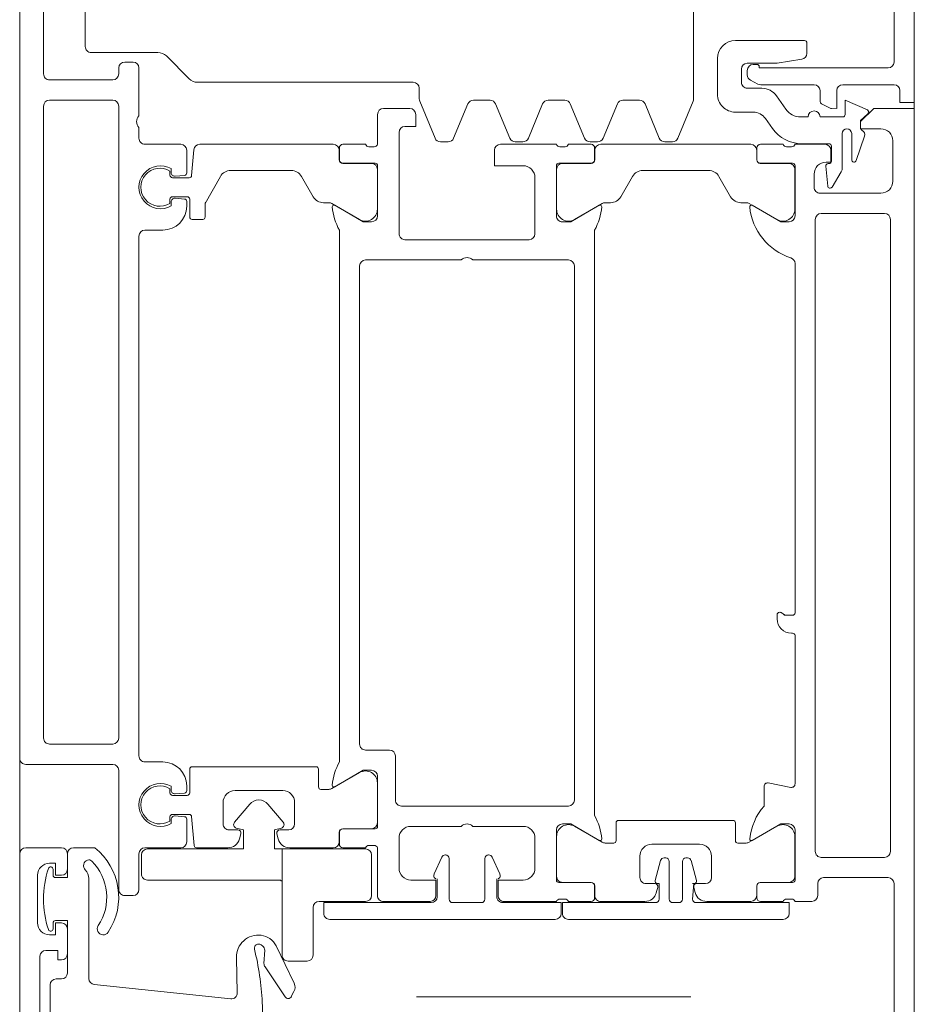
# Model space of a CAD drawing. Header units: centimetres. Extents: x -1737 to 22393, y -8842 to 3838.
# Tile 139 of 167: x 528.88 to 536.38, y 2937.61 to 2945.87. Entities that reach past the tile are written whole.
import ezdxf

# ---------------------------------------------------------------- set-up
doc = ezdxf.new("R2010")
doc.units = ezdxf.units.CM
doc.layers.add('A-DETL-GENF', color=92, linetype='Continuous', lineweight=9)
doc.layers.add('A-DOOR', color=31, linetype='Continuous', lineweight=13)

# ---------------------------------------------------------------- blocks, each defined once
blk = doc.blocks.new('Schueco_FWS_ADS-75-SimplySmart_inw_Family-02 - FWS SI insert unit 90-2508000-3_piętro I __3_90 m_ - stan projektowany')
at = {"layer": 'A-DETL-GENF'}
for p, q in [((-76.25, 6.6), (76.25, 6.6)), ((75.35, -0.9), (-75.35, -0.9))]:
    blk.add_line(p, q, dxfattribs=at)
at = {"layer": 'A-DOOR'}
for p, q in [((10.7501, 6.43), (13.0601, 6.43)), ((13.2501, 6), (13.2501, 6.43)), ((13.7199, 6.42), (14.0599, 6.42)), ((14.3799, 6.4), (19.6799, 6.4)), ((19.8999, 5.84), (19.8999, 6.38)), ((19.9499, 6.43), (21.2399, 6.43)), ((14.1599, 6.32), (14.1599, 5.81)), ((14.3299, 5.82), (14.3299, 6.35)), ((19.7299, 6.35), (19.7299, 5.82)), ((13.8863, 6.1139), (13.6828, 6.1836)), ((13.6599, 6.075), (13.8798, 6.075)), ((13.5199, 6), (13.5199, 5.81)), ((13.956, 5.995), (13.6599, 5.995)), ((14.1083, 5.9112), (13.9819, 5.9878)), ((13.7449, 5.6562), (13.7449, 5.885)), ((13.7649, 5.905), (13.8919, 5.905)), ((13.9119, 5.885), (13.9119, 5.8781)), ((13.9339, 5.8582), (14.0999, 5.8742)), ((13.3001, 5.81), (13.3919, 5.81)), ((13.7499, 5.85), (13.7499, 5.6)), ((20.0499, 5.79), (19.9499, 5.79)), ((12.9873, 5.7), (12.8999, 5.7)), ((13.2501, 5.312), (13.2501, 5.76)), ((13.5199, 5.71), (13.5199, 5.6461)), ((14.1099, 5.76), (13.9999, 5.76)), ((19.6799, 5.77), (14.3799, 5.77)), ((20.0999, 5.6), (20.0999, 5.74)), ((12.8799, 5.68), (12.8799, 5.1)), ((13.7699, 5.5717), (13.7699, 5.5283)), ((13.9089, 5.31), (13.9089, 5.58)), ((13.9099, 5.549), (13.9099, 5.309)), ((13.9289, 5.6), (14.3499, 5.6)), ((14.2943, 5.599), (13.9599, 5.599)), ((14.7499, 5.6), (17.6799, 5.6)), ((17.8499, 5.57), (17.8499, 5.58)), ((17.8699, 5.6), (19.1136, 5.6)), ((19.143, 5.5643), (19.1064, 5.3757)), ((19.4999, 5.6), (19.9209, 5.6)), ((19.5556, 5.599), (19.8899, 5.599)), ((19.9399, 5.549), (19.9399, 5.309)), ((19.9409, 5.58), (19.9409, 5.31)), ((20.0799, 5.5283), (20.0799, 5.5717)), ((13.456, 5.5233), (13.3439, 5.4448)), ((13.7499, 5.5), (13.7499, 5.31)), ((17.6949, 5.45), (17.7299, 5.45)), ((20.0999, 5.31), (20.0999, 5.5)), ((20.2499, 5.5007), (20.2499, 3.7007)), ((13.5332, 5.3518), (13.617, 5.4104)), ((14.2466, 5.2165), (14.3809, 5.449)), ((19.6032, 5.2165), (19.469, 5.449)), ((13.213, 5.2273), (13.2446, 5.2893)), ((13.2799, 5.3219), (13.2799, 5.2)), ((19.1358, 5.34), (19.2999, 5.34)), ((13.0801, 5.28), (13.0801, 5.25)), ((13.4799, 5.1), (13.4799, 5.2494)), ((13.7499, 5.229), (13.7499, 3.971)), ((13.7799, 5.28), (13.8789, 5.28)), ((13.8799, 5.279), (13.7999, 5.279)), ((19.9699, 5.279), (20.0499, 5.279)), ((19.9709, 5.28), (20.0699, 5.28)), ((20.0999, 5.229), (20.0999, 4.8593)), ((13.2299, 5.15), (13.1199, 5.15)), ((13.1301, 5.2), (13.1685, 5.2)), ((14.2399, 5.1469), (14.2399, 5.1915)), ((19.6099, 5.12), (19.6099, 5.1915)), ((14.0199, 4.9621), (14.1899, 5.0602)), ((19.4199, 4.12), (19.4199, 5.08)), ((19.4399, 5.1), (19.5899, 5.1)), ((13.0299, 4.95), (13.3299, 4.95)), ((13.9699, 4.3245), (13.9699, 4.8755)), ((19.8999, 4.9), (19.7199, 4.9)), ((19.6199, 4.8), (19.6199, 4.4)), ((19.9499, 4.775), (19.9499, 4.85)), ((13.37, 4.75), (12.4899, 4.75)), ((13.6991, 4.6178), (13.3891, 4.7462)), ((19.7565, 4.7279), (19.924, 4.7728)), ((20.0258, 4.7628), (19.9814, 4.7509)), ((20.9, 2.4272), (20.9, 4.7258)), ((19.7343, 4.6857), (19.7343, 4.6989)), ((20.0799, 4.6557), (19.7643, 4.6557)), ((20.1099, 4.5757), (20.1099, 4.6257)), ((13.7299, 4.5084), (13.7299, 4.5716)), ((19.7643, 4.5457), (20.0799, 4.5457)), ((13.4108, 4.3428), (13.6991, 4.4622)), ((19.7343, 4.5024), (19.7343, 4.5157)), ((19.924, 4.4285), (19.7565, 4.4734)), ((19.9499, 4.35), (19.9499, 4.425)), ((19.9814, 4.4491), (20.0258, 4.4372)), ((13.3799, 4.1567), (13.3799, 4.2966)), ((19.7199, 4.3), (19.8999, 4.3)), ((20.0999, 4.3407), (20.0999, 3.971)), ((14.1899, 4.1398), (14.0199, 4.2379)), ((13.6991, 3.9911), (13.4108, 4.1105)), ((14.2399, 4.0085), (14.2399, 4.0531)), ((19.5899, 4.1), (19.4399, 4.1)), ((19.6099, 4.0085), (19.6099, 4.08)), ((14.3809, 3.751), (14.2466, 3.9835)), ((19.469, 3.751), (19.6032, 3.9835)), ((13.7299, 3.8818), (13.7299, 3.9449)), ((13.7499, 3.89), (13.7499, 3.7)), ((13.8789, 3.92), (13.7799, 3.92)), ((13.7999, 3.921), (13.8799, 3.921)), ((13.9089, 3.62), (13.9089, 3.89)), ((13.9099, 3.891), (13.9099, 3.651)), ((19.3799, 3.92), (14.4699, 3.92)), ((19.9399, 3.891), (19.9399, 3.651)), ((19.9409, 3.89), (19.9409, 3.62)), ((20.0499, 3.921), (19.9699, 3.921)), ((20.0699, 3.92), (19.9709, 3.92)), ((20.0999, 3.7), (20.0999, 3.89)), ((13.4108, 3.7162), (13.6991, 3.8356)), ((14.7699, 3.75), (19.2499, 3.75)), ((13.3799, 3.53), (13.3799, 3.67)), ((13.7699, 3.6717), (13.7699, 3.6283)), ((14.7199, 2.9), (14.7199, 3.7)), ((19.2999, 3.7), (19.2999, 2.3)), ((20.0799, 3.6283), (20.0799, 3.6717)), ((13.7499, 3.6), (13.7499, 3.13)), ((14.3499, 3.6), (13.9289, 3.6)), ((13.9599, 3.601), (14.2943, 3.601)), ((19.9209, 3.6), (19.4999, 3.6)), ((19.8899, 3.601), (19.5556, 3.601)), ((20.0999, 3.16), (20.0999, 3.6)), ((20.2499, 3.59), (20.2499, 1.7)), ((13.6991, 3.3644), (13.4108, 3.4838)), ((14.0299, 3.42), (14.4999, 3.42)), ((19.5699, 3.42), (19.8199, 3.42)), ((13.7299, 3.2551), (13.7299, 3.3182)), ((14.5499, 3.37), (14.5499, 2.33)), ((19.4699, 2.9), (19.4699, 3.32)), ((13.4108, 3.0895), (13.6991, 3.2089)), ((19.7273, 3.0598), (19.8694, 3.1261)), ((19.9099, 3.1), (20.0599, 3.1)), ((13.3799, 2.9034), (13.3799, 3.0433)), ((19.7099, 3.03), (19.7099, 3.0326)), ((20.0799, 3), (19.7399, 3)), ((20.1099, 2.73), (20.1099, 2.97)), ((13.6991, 2.7378), (13.4108, 2.8572)), ((14.7199, 2), (14.7199, 2.8)), ((19.4699, 2.38), (19.4699, 2.8)), ((13.7299, 2.6284), (13.7299, 2.6916)), ((19.7099, 2.6674), (19.7099, 2.67)), ((19.7399, 2.7), (20.0799, 2.7)), ((13.3891, 2.4538), (13.6991, 2.5822)), ((19.8694, 2.5739), (19.7273, 2.6402)), ((20.0599, 2.6), (19.9099, 2.6)), ((20.0999, 2.15), (20.0999, 2.54)), ((13.2299, 0.5914), (13.2299, 2.4)), ((13.2799, 2.45), (13.37, 2.45)), ((13.4499, 2.37), (13.4499, 2.15)), ((14.4999, 2.28), (13.6499, 2.28)), ((19.2499, 2.25), (18.8799, 2.25)), ((19.8199, 2.28), (19.5699, 2.28)), ((18.8299, 2.2), (18.8299, 2)), ((13.4999, 2.1), (13.7499, 2.1)), ((13.7699, 2.0717), (13.7699, 2.0283)), ((13.9089, 1.81), (13.9089, 2.08)), ((13.9289, 2.1), (14.3499, 2.1)), ((14.2943, 2.099), (13.9599, 2.099)), ((19.0499, 2.1), (19.4709, 2.1)), ((19.1056, 2.099), (19.4399, 2.099)), ((19.4909, 2.08), (19.4909, 1.81)), ((19.6299, 2.0283), (19.6299, 2.0717)), ((19.6499, 2.1), (20.0499, 2.1)), ((13.7499, 2), (13.7499, 1.81)), ((13.9099, 2.049), (13.9099, 1.809)), ((19.4899, 2.049), (19.4899, 1.809)), ((19.6499, 1.81), (19.6499, 2)), ((14.2466, 1.7165), (14.3809, 1.949)), ((18.7799, 1.95), (14.7699, 1.95)), ((19.1532, 1.7165), (19.019, 1.949)), ((13.7799, 1.78), (13.8789, 1.78)), ((13.8799, 1.779), (13.7999, 1.779)), ((14.4699, 1.78), (18.9299, 1.78)), ((19.5199, 1.779), (19.5999, 1.779)), ((19.5209, 1.78), (19.6199, 1.78)), ((13.7499, 1.729), (13.7499, 0.6103)), ((14.2399, 1.6469), (14.2399, 1.6915)), ((19.1599, 1.625), (19.1599, 1.6915)), ((19.6499, 1.729), (19.6499, 1.3643)), ((18.9699, 0.545), (18.9699, 1.585)), ((18.9899, 1.605), (19.1399, 1.605)), ((14.0199, 1.4621), (14.1899, 1.5602)), ((19.4499, 1.405), (19.2699, 1.405)), ((13.9699, 0.8686), (13.9699, 1.3755)), ((19.4999, 1.28), (19.4999, 1.355)), ((20.7859, 1.4019), (20.4718, 1.2487)), ((20.6494, 1.1565), (20.9005, 1.3259)), ((20.8978, 1.3772), (20.856, 1.3995)), ((19.1699, 1.305), (19.1699, 0.905)), ((19.5758, 1.2678), (19.5314, 1.2559)), ((20.4638, 1.1235), (20.4747, 1.1379)), ((20.5087, 1.1538), (20.6188, 1.148)), ((19.4999, 0.855), (19.4999, 0.93)), ((19.5314, 0.9541), (19.5758, 0.9422)), ((20.5713, 0.9169), (20.8658, 0.9241)), ((19.6499, 0.8457), (19.6499, 0.5828)), ((20.9168, 0.8689), (20.7965, -0.2752)), ((19.2699, 0.805), (19.4499, 0.805)), ((14.3799, 0.545), (14.3799, 0.635)), ((13.0092, 0.3293), (13.2007, 0.5207)), ((13.7956, 0.5605), (14.0117, 0.5416)), ((13.9905, 0.5), (13.7999, 0.5)), ((14.0299, 0.5217), (14.0299, 0.38)), ((14.1899, 0.38), (14.1899, 0.505)), ((14.2099, 0.525), (14.3599, 0.525)), ((14.2699, 0.5), (14.2294, 0.5)), ((19.1899, 0.525), (18.9899, 0.525)), ((19.1705, 0.5), (19.1299, 0.5)), ((19.2099, 0.38), (19.2099, 0.505)), ((19.3699, 0.5217), (19.3699, 0.38)), ((19.6317, 0.5629), (19.3882, 0.5416)), ((19.5999, 0.5), (19.4094, 0.5)), ((13.7499, 0.45), (13.7499, 0.15)), ((14.0173, 0.4026), (14.0104, 0.4817)), ((14.2095, 0.4817), (14.2026, 0.4026)), ((19.1973, 0.4026), (19.1904, 0.4817)), ((19.3895, 0.4817), (19.3826, 0.4026)), ((19.6499, 0.15), (19.6499, 0.45)), ((13.9541, 0.37), (13.9874, 0.37)), ((14.0099, 0.36), (13.9744, 0.36)), ((14.2455, 0.36), (14.2099, 0.36)), ((14.2324, 0.37), (14.2658, 0.37)), ((19.1341, 0.37), (19.1674, 0.37)), ((19.1544, 0.36), (19.1899, 0.36)), ((19.3899, 0.36), (19.4255, 0.36)), ((19.4124, 0.37), (19.4458, 0.37)), ((12.9799, -0.3), (12.9799, 0.2586)), ((14.4699, 0.15), (14.4699, 0.3)), ((18.9299, 0.3), (18.9299, 0.15)), ((13.5099, 0.1), (13.1099, 0.1)), ((13.6999, 0.1), (13.6099, 0.1)), ((18.8799, 0.1), (14.5199, 0.1)), ((19.9999, 0.1), (19.6999, 0.1)), ((13.0599, 0.05), (13.0599, -0.02)), ((20.0499, -0.02), (20.0499, 0.05)), ((13.1099, -0.07), (13.1599, -0.07)), ((13.4299, -0.07), (18.7299, -0.07)), ((18.9999, -0.07), (19.9999, -0.07)), ((13.2099, -0.12), (13.2099, -0.65)), ((13.3799, -0.65), (13.3799, -0.12)), ((18.7799, -0.12), (18.7799, -0.65)), ((18.9499, -0.85), (18.9499, -0.12)), ((19.6499, -0.27), (19.6499, -0.45)), ((20.7468, -0.32), (19.9071, -0.32)), ((12.5299, -0.35), (12.9299, -0.35)), ((19.6499, -0.85), (19.6499, -0.55)), ((19.6999, -0.5), (19.8299, -0.5)), ((20.3299, -0.5), (20.5399, -0.5)), ((20.7499, -0.55), (20.7499, -0.595)), ((19.8799, -0.62), (19.8299, -0.62)), ((20.3299, -0.62), (20.2799, -0.62)), ((20.7999, -0.645), (21.6499, -0.645)), ((13.1599, -0.7), (11.1599, -0.7)), ((18.7299, -0.7), (13.4299, -0.7)), ((20.5599, -0.73), (21.8499, -0.73)), ((19.8799, -0.75), (20.2799, -0.75)), ((10.2999, -0.9), (18.8999, -0.9)), ((31.4999, -0.9), (19.6999, -0.9))]:
    blk.add_line(p, q, dxfattribs=at)
at = {"layer": 'A-DOOR', "flags": 128}
for points in [[(13.3001, 6.48), (13.4001, 6.48), (13.4001, 6.6), (10.4501, 6.6), (10.4501, 4.65)], [(22.0999, 6.6), (13.4499, 6.6), (13.4499, 6.26), (13.5599, 6.15), (13.6199, 6.15), (13.6199, 6.32)], [(13.1101, 6.38), (13.1101, 5.3), (13.1001, 5.3)], [(13.4623, 6.2064), (13.3799, 6.02), (13.4999, 6.02)], [(13.6149, 6.15), (13.5499, 6.15), (13.4956, 6.2116)], [(13.4098, 5.8209), (13.4479, 5.8957), (13.4501, 5.95), (13.3001, 5.95)], [(13.8999, 5.86), (13.8999, 5.9), (13.7999, 5.9)], [(13.0699, 5.2), (13.0699, 5.45), (13.0367, 5.6579)], [(14.3999, 5.55), (14.3999, 5.48), (14.2618, 5.2407)], [(17.6999, 5.58), (17.6999, 5.5183), (17.6808, 5.4909), (17.6749, 5.47)], [(19.5881, 5.2407), (19.4499, 5.48), (19.4499, 5.55)], [(20.1099, 4.7707), (20.1099, 5.5507), (20.1999, 5.5507)], [(19.9499, 4.7407), (19.9488, 4.757), (19.9499, 4.7507), (20.0799, 4.7407)], [(20.0799, 4.4607), (19.9499, 4.4607), (19.9488, 4.4444), (19.9499, 4.4607)], [(20.1999, 3.6507), (20.1099, 3.6507), (20.1099, 4.4307)], [(14.2618, 3.9593), (14.3999, 3.72), (14.3999, 3.65)], [(19.4499, 3.65), (19.4499, 3.72), (19.5881, 3.9593)], [(20.1099, 3.15), (20.1099, 3.64), (20.1999, 3.64)], [(13.7999, 3.08), (13.9299, 3.08), (13.9299, 3.32)], [(19.9199, 3.32), (19.9199, 3.11), (20.0499, 3.11)], [(20.0499, 2.59), (19.9199, 2.59), (19.9199, 2.38)], [(20.1999, 1.65), (20.1099, 1.65), (20.1099, 2.55)], [(13.5999, 2.33), (13.5999, 2.42), (13.4999, 2.42)], [(14.3999, 2.05), (14.3999, 1.98), (14.2618, 1.7407)], [(19.1381, 1.7407), (18.9999, 1.98), (18.9999, 2.05)], [(14.3599, 0.655), (14.2453, 0.655), (14.0199, 0.782)], [(19.6999, -0.5), (19.8999, -0.5), (19.8999, -0.6)], [(19.8799, -0.55), (19.8799, -0.6), (19.7799, -0.6), (19.7799, -0.65)], [(20.2599, -0.6), (20.2599, -0.5), (20.6999, -0.5)], [(20.3799, -0.65), (20.3799, -0.6), (20.2799, -0.6), (20.2799, -0.55)], [(20.5899, -0.55), (20.5899, -0.58), (20.5099, -0.58), (20.5099, -0.68)]]:
    blk.add_lwpolyline(points, dxfattribs=at)
for points in [[(20.5499, 1.3), (19.6599, 1.3), (19.6599, 2), (19.6599, 1.3)], [(19.7099, 2.05), (20.0499, 2.05)], [(20.0999, 2), (20.0999, 1.61)], [(20.1499, 1.56), (20.5499, 1.56)], [(20.5999, 1.51), (20.5999, 1.35)], [(19.4359, 1.3093), (19.2837, 1.1816)], [(19.9299, 1.3), (19.6599, 1.3), (19.6599, 1.235), (19.4999, 1.235), (19.4841, 1.2941), (19.4999, 1.235), (19.6599, 1.235), (19.6599, 1.3)], [(19.9199, 0.17), (19.9199, 1.27)], [(19.2837, 1.0284), (19.4359, 0.9007)], [(19.4841, 0.9159), (19.4999, 0.975), (19.6599, 0.975), (19.6599, 0.17), (19.6599, 0.975), (19.4999, 0.975)], [(19.7099, 0.12), (19.8699, 0.12)]]:
    blk.add_lwpolyline(points, close=True, dxfattribs=at)
at = {"layer": 'A-DOOR'}
for centre, radius, start, end in [((13.3001, 6.43), 0.05, 90, 180), ((13.0601, 6.38), 0.05, 0, 90), ((13.7199, 6.32), 0.1, 90, 180), ((14.0599, 6.32), 0.1, 360, 90), ((14.3799, 6.35), 0.05, 90, 180), ((19.6799, 6.35), 0.05, 0, 90), ((19.9499, 6.38), 0.05, 90, 180), ((13.4806, 6.1983), 0.02, 41.42367, 156.16126), ((13.6149, 6.17), 0.02, 270, 336.18264), ((13.6698, 6.1458), 0.04, 71.09542, 156.18264), ((13.8798, 6.095), 0.02, 270, 71.09542), ((13.6599, 6.035), 0.04, 90, 270), ((13.3001, 6), 0.05, 180, 270), ((13.4999, 6), 0.02, 0, 90), ((13.956, 5.945), 0.05, 58.81503, 90), ((13.4301, 5.9048), 0.02, 333, 0), ((13.7649, 5.885), 0.02, 90, 180), ((13.7999, 5.85), 0.05, 90, 180), ((13.8919, 5.885), 0.02, 0, 90), ((13.9319, 5.8781), 0.02, 180, 275.5), ((14.098, 5.8941), 0.02, 275.5, 58.81503), ((13.3001, 5.76), 0.05, 90, 180), ((13.3919, 5.83), 0.02, 270, 333), ((13.5199, 5.76), 0.05, 90, 270), ((13.9999, 5.86), 0.1, 180, 270), ((14.1099, 5.81), 0.05, 270, 0), ((14.3799, 5.82), 0.05, 180, 270), ((19.6799, 5.82), 0.05, 270, 0), ((19.9499, 5.84), 0.05, 180, 270), ((20.0499, 5.74), 0.05, 0, 90), ((12.8999, 5.68), 0.02, 90, 180), ((12.9873, 5.65), 0.05, 9.09028, 90), ((13.3699, 5.6461), 0.15, 305, 0), ((13.4449, 5.6562), 0.3, 305, 0), ((13.7399, 5.5717), 0.03, 0, 70.52878), ((13.9289, 5.58), 0.02, 90, 180), ((13.9599, 5.549), 0.05, 90, 180), ((14.2261, 5.7177), 0.5, 275.62258, 342.25158), ((14.2943, 5.499), 0.1, 330, 90), ((14.3499, 5.55), 0.05, 0, 90), ((14.7499, 5.55), 0.05, 90, 162.25158), ((17.6799, 5.58), 0.02, 0, 90), ((17.7299, 5.57), 0.12, 270, 0), ((17.8699, 5.58), 0.02, 90, 180), ((19.1136, 5.57), 0.03, 349, 90), ((19.4999, 5.55), 0.05, 90, 180), ((19.5556, 5.499), 0.1, 90, 210), ((19.8899, 5.549), 0.05, 0, 90), ((19.9209, 5.58), 0.02, 0, 90), ((20.1099, 5.5717), 0.03, 109.47122, 180), ((20.1999, 5.5007), 0.05, 0, 90), ((13.7399, 5.5283), 0.03, 289.47122, 0), ((17.6949, 5.4767), 0.02, 135, 180), ((17.6949, 5.47), 0.02, 180, 270), ((17.6799, 5.5183), 0.02, 315, 0), ((20.1099, 5.5283), 0.03, 180, 250.52878), ((13.4299, 5.3219), 0.15, 125, 180), ((19.1358, 5.37), 0.03, 169, 270), ((13.1001, 5.28), 0.02, 90, 180), ((13.2001, 5.312), 0.05, 333, 0), ((13.6049, 5.2494), 0.125, 125, 180), ((13.7799, 5.31), 0.03, 180, 270), ((13.8789, 5.31), 0.03, 270, 0), ((13.8799, 5.309), 0.03, 270, 0), ((19.6281, 5.7172), 0.5, 228.97478, 263.85932), ((19.9699, 5.309), 0.03, 180, 270), ((19.9709, 5.31), 0.03, 180, 270), ((20.0699, 5.31), 0.03, 270, 0), ((13.1301, 5.25), 0.05, 180, 270), ((13.1685, 5.25), 0.05, 270, 333), ((13.7999, 5.229), 0.05, 90, 180), ((14.2899, 5.1915), 0.05, 150, 180), ((14.2738, 5.2338), 0.0138, 150, 275.62258), ((19.5761, 5.2338), 0.0138, 263.85932, 30), ((19.5599, 5.1915), 0.05, 0, 30), ((20.0499, 5.229), 0.05, 0, 90), ((13.1199, 5.2), 0.05, 180, 270), ((13.2299, 5.2), 0.05, 270, 0), ((14.1399, 5.1469), 0.1, 300, 0), ((19.5899, 5.12), 0.02, 270, 0), ((13.0299, 5.1), 0.15, 180, 270), ((13.3299, 5.1), 0.15, 270, 0), ((19.4399, 5.08), 0.02, 90, 180), ((14.0699, 4.8755), 0.1, 120, 180), ((19.7199, 4.8), 0.1, 90, 180), ((19.8999, 4.85), 0.05, 0, 90), ((19.9999, 4.8593), 0.1, 285, 0), ((13.37, 4.7), 0.05, 67.5, 90), ((19.7643, 4.6989), 0.03, 105, 180), ((19.9291, 4.7535), 0.02, 10, 105), ((19.9749, 4.775), 0.025, 180, 285), ((20.0799, 4.7707), 0.03, 270, 0), ((19.7643, 4.6857), 0.03, 180, 270), ((20.0799, 4.6257), 0.03, 0, 90), ((13.6799, 4.5716), 0.05, 0, 67.5), ((19.7643, 4.5157), 0.03, 90, 180), ((20.0799, 4.5757), 0.03, 270, 0), ((13.6799, 4.5084), 0.05, 292.5, 0), ((19.7643, 4.5024), 0.03, 180, 255), ((20.0799, 4.4307), 0.03, 0, 90), ((19.7199, 4.4), 0.1, 180, 270), ((19.9291, 4.4478), 0.02, 255, 350), ((19.9749, 4.425), 0.025, 75, 180), ((19.9999, 4.3407), 0.1, 0, 75), ((13.4299, 4.2966), 0.05, 112.5, 180), ((14.0699, 4.3245), 0.1, 180, 240), ((19.8999, 4.35), 0.05, 270, 0), ((13.4299, 4.1567), 0.05, 180, 247.5), ((14.1399, 4.0531), 0.1, 0, 60), ((19.4399, 4.12), 0.02, 180, 270), ((19.5899, 4.08), 0.02, 0, 90), ((13.6799, 3.9449), 0.05, 0, 67.5), ((13.7999, 3.971), 0.05, 180, 270), ((14.2899, 4.0085), 0.05, 180, 210), ((14.2738, 3.9662), 0.0138, 84.67141, 210), ((14.2286, 3.4821), 0.5, 61.13954, 84.67141), ((19.6213, 3.4821), 0.5, 95.32859, 118.86046), ((19.5761, 3.9662), 0.0138, 330, 95.32859), ((19.5599, 4.0085), 0.05, 330, 0), ((20.0499, 3.971), 0.05, 270, 0), ((13.6799, 3.8818), 0.05, 292.5, 0), ((13.7799, 3.89), 0.03, 90, 180), ((13.8789, 3.89), 0.03, 0, 90), ((13.8799, 3.891), 0.03, 0, 90), ((19.9699, 3.891), 0.03, 90, 180), ((19.9709, 3.89), 0.03, 90, 180), ((20.0699, 3.89), 0.03, 0, 90), ((13.4299, 3.67), 0.05, 112.5, 180), ((14.2943, 3.701), 0.1, 270, 30), ((14.7699, 3.7), 0.05, 90, 180), ((19.2499, 3.7), 0.05, 0, 90), ((19.5556, 3.701), 0.1, 150, 270), ((13.7399, 3.6717), 0.03, 0, 70.52878), ((13.9599, 3.651), 0.05, 180, 270), ((14.3499, 3.65), 0.05, 270, 0), ((19.4999, 3.65), 0.05, 180, 270), ((19.8899, 3.651), 0.05, 270, 0), ((20.1099, 3.6717), 0.03, 109.47122, 180), ((20.1999, 3.7007), 0.05, 270, 0), ((20.1999, 3.59), 0.05, 0, 90), ((13.7399, 3.6283), 0.03, 289.47122, 0), ((13.9289, 3.62), 0.02, 180, 270), ((19.9209, 3.62), 0.02, 270, 0), ((20.1099, 3.6283), 0.03, 180, 250.52878), ((13.4299, 3.53), 0.05, 180, 247.5), ((14.0299, 3.32), 0.1, 90, 180), ((14.4999, 3.37), 0.05, 360, 90), ((19.5699, 3.32), 0.1, 90, 180), ((19.8199, 3.32), 0.1, 0, 90), ((13.6799, 3.3182), 0.05, 0, 67.5), ((13.6799, 3.2551), 0.05, 292.5, 0), ((20.0499, 3.16), 0.05, 270, 0), ((20.0599, 3.15), 0.05, 270, 0), ((13.4299, 3.0433), 0.05, 112.5, 180), ((13.7999, 3.13), 0.05, 180, 270), ((19.7399, 3.0326), 0.03, 115, 180), ((19.8821, 3.0989), 0.03, 21.71176, 115), ((19.7399, 3.03), 0.03, 180, 270), ((20.0799, 2.97), 0.03, 0, 90), ((13.4299, 2.9034), 0.05, 180, 247.5), ((14.7724, 2.85), 0.0725, 136.39718, 223.60282), ((19.5224, 2.85), 0.0725, 136.39718, 223.60282), ((13.6799, 2.6916), 0.05, 0, 67.5), ((20.0799, 2.73), 0.03, 270, 0), ((19.7399, 2.67), 0.03, 90, 180), ((19.7399, 2.6674), 0.03, 180, 245), ((13.6799, 2.6284), 0.05, 292.5, 0), ((19.8821, 2.6011), 0.03, 245, 338.28824), ((20.0499, 2.54), 0.05, 0, 90), ((20.0599, 2.55), 0.05, 0, 90), ((13.2799, 2.4), 0.05, 90, 180), ((13.37, 2.5), 0.05, 270, 292.5), ((13.4999, 2.37), 0.05, 90, 180), ((13.6499, 2.33), 0.05, 180, 270), ((14.4999, 2.33), 0.05, 270, 0), ((19.5699, 2.38), 0.1, 180, 270), ((19.8199, 2.38), 0.1, 270, 0), ((18.8799, 2.2), 0.05, 90, 180), ((19.2499, 2.3), 0.05, 270, 0), ((13.4999, 2.15), 0.05, 180, 270), ((20.0499, 2.15), 0.05, 270, 360), ((13.7399, 2.0717), 0.03, 0, 70.52878), ((13.9289, 2.08), 0.02, 90, 180), ((13.9599, 2.049), 0.05, 90, 180), ((14.2943, 1.999), 0.1, 330, 90), ((14.3499, 2.05), 0.05, 360, 90), ((19.0499, 2.05), 0.05, 90, 180), ((19.1056, 1.999), 0.1, 90, 210), ((19.4399, 2.049), 0.05, 0, 90), ((19.4709, 2.08), 0.02, 0, 90), ((19.6599, 2.0717), 0.03, 109.47122, 180), ((13.7399, 2.0283), 0.03, 289.47122, 0), ((14.7699, 2), 0.05, 180, 270), ((18.7799, 2), 0.05, 270, 0), ((19.6599, 2.0283), 0.03, 180, 250.52878), ((19.7099, 2), 0.05, 90, 180), ((19.7099, 2), 0.05, 90, 180), ((20.0499, 2), 0.05, 0, 90), ((20.0499, 2), 0.05, 0, 90), ((13.7799, 1.81), 0.03, 180, 270), ((13.7999, 1.729), 0.05, 90, 180), ((13.8789, 1.81), 0.03, 270, 0), ((13.8799, 1.809), 0.03, 270, 0), ((14.2738, 1.7338), 0.0138, 150, 275.32859), ((14.2286, 2.2179), 0.5, 275.32859, 298.86046), ((19.1713, 2.2179), 0.5, 241.13954, 264.67141), ((19.1261, 1.7338), 0.0138, 264.67141, 30), ((19.5199, 1.809), 0.03, 180, 270), ((19.5209, 1.81), 0.03, 180, 270), ((19.5999, 1.729), 0.05, 0, 90), ((19.6199, 1.81), 0.03, 270, 0), ((14.2899, 1.6915), 0.05, 150, 180), ((19.1099, 1.6915), 0.05, 0, 30), ((20.1999, 1.7), 0.05, 270, 0), ((14.1399, 1.6469), 0.1, 300, 0), ((18.9899, 1.585), 0.02, 90, 180), ((19.1399, 1.625), 0.02, 270, 0), ((20.1499, 1.61), 0.05, 180, 270), ((20.1499, 1.61), 0.05, 180, 270), ((20.5499, 1.51), 0.05, 0, 90), ((20.5499, 1.51), 0.05, 0, 90), ((14.0699, 1.3755), 0.1, 120, 180), ((19.2699, 1.305), 0.1, 90, 180), ((19.4499, 1.355), 0.05, 0, 90), ((20.8185, 1.3289), 0.08, 62, 114), ((19.5499, 1.3643), 0.1, 285, 0), ((20.5499, 1.35), 0.05, 270, 0), ((20.5499, 1.35), 0.05, 270, 0), ((20.8838, 1.3508), 0.03, 304, 62), ((19.4551, 1.2863), 0.03, 15, 130), ((19.4551, 1.2863), 0.03, 15, 130), ((19.5249, 1.28), 0.025, 180, 285), ((19.9699, 1.27), 0.05, 143.1301, 180), ((19.9699, 1.27), 0.05, 143.1301, 180), ((20.542, 1.1049), 0.16, 116, 172.93336), ((19.348, 1.105), 0.1, 130, 230), ((19.348, 1.105), 0.1, 130, 230), ((20.6215, 1.198), 0.05, 267, 304), ((20.5668, 1.1019), 0.185, 172.93336, 271.39185), ((20.4918, 1.1024), 0.035, 143, 283.53096), ((20.5066, 1.1139), 0.04, 87, 143), ((21.0849, -1.3622), 2.5, 93.21628, 103.53096), ((21.0568, -0.863), 2, 84.60477, 93.21628), ((19.4551, 0.9237), 0.03, 230, 345), ((19.4551, 0.9237), 0.03, 230, 345), ((19.5249, 0.93), 0.025, 75, 180), ((19.5499, 0.8457), 0.1, 0, 75), ((20.867, 0.8741), 0.05, 354, 91.39185), ((14.0699, 0.8686), 0.1, 180, 240), ((19.2699, 0.905), 0.1, 180, 270), ((19.4499, 0.855), 0.05, 270, 0), ((13.1299, 0.5914), 0.1, 315, 360), ((13.7999, 0.6103), 0.05, 180, 265), ((14.2453, 0.675), 0.02, 240, 270), ((14.3599, 0.635), 0.02, 0, 90), ((19.6299, 0.5828), 0.02, 275, 0), ((13.7999, 0.45), 0.05, 90, 180), ((13.9905, 0.48), 0.02, 5, 90), ((14.0099, 0.5217), 0.02, 0, 85), ((14.2099, 0.505), 0.02, 90, 180), ((14.2294, 0.48), 0.02, 90, 175), ((14.2699, 0.3), 0.2, 0, 90), ((14.3599, 0.545), 0.02, 270, 0), ((19.1299, 0.3), 0.2, 90, 180), ((18.9899, 0.545), 0.02, 180, 270), ((19.1705, 0.48), 0.02, 5, 90), ((19.1899, 0.505), 0.02, 360, 90), ((19.3899, 0.5217), 0.02, 95, 180), ((19.4094, 0.48), 0.02, 90, 175), ((19.5999, 0.45), 0.05, 0, 90), ((14.1099, 0.28), 0.18, 150, 30), ((14.1099, 0.275), 0.16, 147.91005, 32.08995), ((13.9874, 0.4), 0.03, 270, 5), ((14.0099, 0.38), 0.02, 270, 0), ((14.2099, 0.38), 0.02, 180, 270), ((14.2324, 0.4), 0.03, 175, 270), ((19.2899, 0.28), 0.18, 150, 30), ((19.2899, 0.275), 0.16, 147.91535, 32.08465), ((19.1674, 0.4), 0.03, 270, 5), ((19.1899, 0.38), 0.02, 270, 0), ((19.3899, 0.38), 0.02, 180, 270), ((19.4124, 0.4), 0.03, 175, 270), ((13.0799, 0.2586), 0.1, 135, 180), ((19.7099, 0.17), 0.05, 180, 270), ((19.7099, 0.17), 0.05, 180, 270), ((19.8699, 0.17), 0.05, 270, 0), ((19.8699, 0.17), 0.05, 270, 0), ((13.1099, 0.05), 0.05, 90, 180), ((13.5599, 0.1525), 0.0725, 226.39718, 313.60282), ((13.6999, 0.15), 0.05, 270, 0), ((14.5199, 0.15), 0.05, 180, 270), ((18.8799, 0.15), 0.05, 270, 360), ((19.6999, 0.15), 0.05, 180, 270), ((19.9999, 0.05), 0.05, 0, 90), ((13.1099, -0.02), 0.05, 180, 270), ((13.1599, -0.12), 0.05, 0, 90), ((13.4299, -0.12), 0.05, 90, 180), ((18.7299, -0.12), 0.05, 0, 90), ((18.9999, -0.12), 0.05, 90, 180), ((20.0646, -0.5999), 0.5299, 56.43999, 141.49462), ((19.9999, -0.02), 0.05, 270, 360), ((20.3299, -0.2), 0.05, 236.43999, 56.43999), ((20.0646, -0.5999), 0.4299, 56.43999, 134.9859), ((12.9299, -0.3), 0.05, 270, 360), ((19.7848, -0.3199), 0.0341, 134.9859, 198.03579), ((19.9071, -0.42), 0.1, 90, 135.573), ((20.7468, -0.27), 0.05, 270, 354), ((19.7999, -0.315), 0.05, 198.03579, 315.573), ((19.6999, -0.45), 0.05, 180, 270), ((19.6999, -0.55), 0.05, 90, 180), ((19.8299, -0.55), 0.05, 0, 90), ((20.3299, -0.55), 0.05, 90, 180), ((20.5399, -0.55), 0.05, 0, 90), ((20.6999, -0.55), 0.05, 0, 90), ((13.1599, -0.65), 0.05, 270, 0), ((13.4299, -0.65), 0.05, 180, 270), ((18.7299, -0.65), 0.05, 270, 0), ((19.8799, -0.65), 0.1, 180, 270), ((19.8299, -0.64), 0.02, 90, 251.81945), ((20.0799, 0.1213), 0.8213, 251.81945, 288.18055), ((19.8799, -0.6), 0.02, 270, 0), ((20.2799, -0.6), 0.02, 180, 270), ((20.2799, -0.65), 0.1, 270, 0), ((20.3299, -0.64), 0.02, 288.18055, 90), ((20.7999, -0.595), 0.05, 180, 270), ((20.5599, -0.68), 0.05, 180, 270), ((18.8999, -0.85), 0.05, 270, 0), ((19.6999, -0.85), 0.05, 180, 270)]:
    blk.add_arc(centre, radius, start, end, dxfattribs=at)

msp = doc.modelspace()

# ---------------------------------------------------------------- block references
at = {"layer": 'A-DOOR', "rotation": 270.0000000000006}
msp.add_blockref('Schueco_FWS_ADS-75-SimplySmart_inw_Family-02 - FWS SI insert unit 90-2508000-3_piętro I __3_90 m_ - stan projektowany', (529.7768, 2958.5756), dxfattribs=at)

doc.saveas('drawing.dxf')
